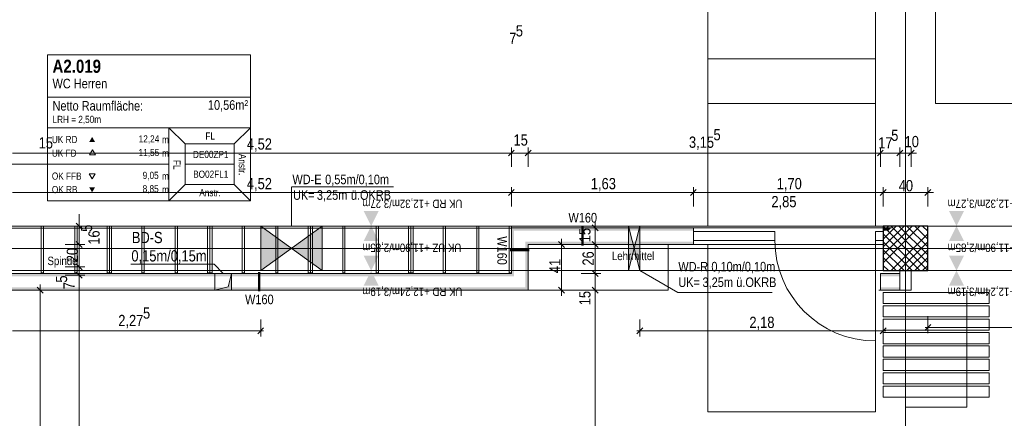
# Model space of a CAD drawing. Extents: x -620 to 300, y 62 to 1112.
# Tile 185 of 200: x -285 to -108, y 744 to 816. Entities that reach past the tile are written whole.
import ezdxf
from ezdxf.lldxf.tags import DXFTag

# ---------------------------------------------------------------- set-up
doc = ezdxf.new("R2010")
doc.units = 0
doc.layers.get('0').update_dxf_attribs({"lineweight": 13})
for name, color, linetype, lineweight, true_color in [('00 -Bauelemente -Gipskarton', 7, 'Continuous', 9, 0xff7fe6), ('30 -33 Aussenwände- 3 Aussenstützen', 7, 'Continuous', 50, 0x0000dd), ('30 -34 Innenwände- 11 Durchbruch', 4, 'Continuous', 9, 0x00ffff), ('30 -34 Innenwände- 2 nichttragend', 7, 'Continuous', 18, 0xff7fe6), ('30 -34 Innenwände- 4 Türen_Fenster', 9, 'Continuous', 15, 0x808080), ('30 -35 Decken- 1 Konstruktion-Träger- Stahlbeton', 7, 'Continuous', 13, 0x33aa00), ('30 -35 Decken- 11 Bodendurchbruch', 7, 'Continuous', 15, 0x599559), ('30 -38 konstruktive Einbauten-Mobile Trennwand', 7, 'Continuous', 9, 0x944cff), ('60- 61 allgemeine Ausstattung- 1 Möbel', 9, 'Continuous', 9, 0x808080), ('70 -72 Beschriftung- 1 Beschriftung allgemein', 7, 'Continuous', 9, 0xff6633), ('70 -72 Beschriftung- 8 barrierefrei', 7, 'grob-A06CPVLVL0', 9, 0x888888), ('70 -75 Raumstempel- 1 Raumstempel-A06CPVLWL0', 1, 'Continuous', 50, 0xff0000), ('70 -75 Raumstempel-2 Verweislinie', 3, 'Continuous', 9, 0x00ff00), ('70 -76 Bemaßung- 2 Allgemein', 9, 'Continuous', 5, 0x808080)]:
    doc.layers.add(name, color=color, linetype=linetype, lineweight=lineweight, true_color=true_color)
doc.layers.add('70 -71 Achsen- 1 Gebäudeachsen', color=7, linetype='STRICHPUNKT2-A06CPVM0L0', lineweight=18)
doc.layers.add('70 -75 Raumstempel- 3 Wandstempel', color=7, linetype='Continuous', lineweight=50)
doc.styles.get("Standard").update_dxf_attribs({"font": 'ARIALN.TTF'})
tags = doc.linetypes.add('grob-A06CPVLVL0', pattern=[14, 3, -8, 3]).pattern_tags.tags
tags[8:9] = [DXFTag(74, 4), DXFTag(75, 0), DXFTag(340, '0'), DXFTag(46, 0.0), DXFTag(50, 0.0), DXFTag(44, 0.0), DXFTag(45, 0.0)]
tags[6:7] = [DXFTag(74, 4), DXFTag(75, 0), DXFTag(340, '0'), DXFTag(46, 0.0), DXFTag(50, 0.0), DXFTag(44, 0.0), DXFTag(45, 0.0)]
tags[4:5] = [DXFTag(74, 4), DXFTag(75, 0), DXFTag(340, '0'), DXFTag(46, 0.0), DXFTag(50, 0.0), DXFTag(44, 0.0), DXFTag(45, 0.0)]
tags = doc.linetypes.add('STRICHPUNKT2-A06CPVM0L0', pattern=[12.7, 6.35, -3.175, 0, -3.175]).pattern_tags.tags
tags[10:11] = [DXFTag(74, 4), DXFTag(75, 0), DXFTag(340, '0'), DXFTag(46, 0.0), DXFTag(50, 0.0), DXFTag(44, 0.0), DXFTag(45, 0.0)]
tags[8:9] = [DXFTag(74, 4), DXFTag(75, 0), DXFTag(340, '0'), DXFTag(46, 0.0), DXFTag(50, 0.0), DXFTag(44, 0.0), DXFTag(45, 0.0)]
tags[6:7] = [DXFTag(74, 4), DXFTag(75, 0), DXFTag(340, '0'), DXFTag(46, 0.0), DXFTag(50, 0.0), DXFTag(44, 0.0), DXFTag(45, 0.0)]
tags[4:5] = [DXFTag(74, 4), DXFTag(75, 0), DXFTag(340, '0'), DXFTag(46, 0.0), DXFTag(50, 0.0), DXFTag(44, 0.0), DXFTag(45, 0.0)]

# ---------------------------------------------------------------- blocks, each defined once
blk = doc.blocks.new('Referenz-A06CPVM1L0')
at = {"layer": '00 -Bauelemente -Gipskarton', "color": 0, "linetype": 'Continuous', "lineweight": 0, "ltscale": 0.13}
for points in [[(-196.78, 778.31), (-196.53, 778.06), (-164.18, 778.31), (-164.18, 778.06)], [(-196.53, 769.86), (-196.53, 778.06), (-196.78, 770.11), (-196.78, 778.31)], [(-196.53, 778.06), (-196.28, 777.81), (-164.18, 778.06), (-164.18, 777.81)], [(-196.28, 769.61), (-196.28, 777.81), (-196.53, 769.86), (-196.53, 778.06)], [(-130.18, 778.06), (-128.93, 778.06), (-130.18, 778.31), (-128.68, 778.31)], [(-130.18, 777.81), (-129.18, 777.81), (-130.18, 778.06), (-128.93, 778.06)], [(-194.28, 775.81), (-194.28, 775.56), (-164.18, 775.81), (-164.18, 775.56)], [(-194.28, 775.56), (-194.28, 775.31), (-164.18, 775.56), (-164.18, 775.31)], [(-194.03, 767.36), (-194.03, 775.31), (-194.28, 767.61), (-194.28, 775.31)], [(-193.78, 767.11), (-193.78, 775.31), (-194.03, 767.36), (-194.03, 775.31)], [(-288.68, 769.86), (-196.53, 769.86), (-288.68, 770.11), (-196.78, 770.11)], [(-288.68, 769.61), (-196.28, 769.61), (-288.68, 769.86), (-196.53, 769.86)], [(-130.68, 770.11), (-130.68, 769.86), (-127.18, 770.11), (-127.18, 769.86)], [(-130.68, 769.86), (-130.68, 769.61), (-127.18, 769.86), (-127.18, 769.61)], [(-288.68, 767.36), (-194.03, 767.36), (-288.68, 767.61), (-194.28, 767.61)], [(-288.68, 767.11), (-193.78, 767.11), (-288.68, 767.36), (-194.03, 767.36)], [(-130.68, 767.61), (-130.68, 767.36), (-127.18, 767.61), (-127.18, 767.36)], [(-130.68, 767.36), (-130.68, 767.11), (-127.18, 767.36), (-127.18, 767.11)]]:
    blk.add_solid(points, dxfattribs=at)
at = {"layer": '30 -33 Aussenwände- 3 Aussenstützen', "color": 0, "lineweight": 9}
for p, q in [((-130.18, 778.61), (-122.18, 770.61)), ((-123.59, 778.61), (-130.18, 772.03)), ((-125, 778.61), (-130.18, 773.44)), ((-126.42, 778.61), (-130.18, 774.86)), ((-127.83, 778.61), (-130.18, 776.27)), ((-129.25, 778.61), (-130.18, 777.68)), ((-128.76, 778.61), (-122.18, 772.03)), ((-127.35, 778.61), (-122.18, 773.44)), ((-125.93, 778.61), (-122.18, 774.86)), ((-124.52, 778.61), (-122.18, 776.27)), ((-123.11, 778.61), (-122.18, 777.68)), ((-130.18, 777.2), (-123.59, 770.61)), ((-122.18, 777.2), (-128.76, 770.61)), ((-130.18, 775.79), (-125, 770.61)), ((-130.18, 774.37), (-126.42, 770.61)), ((-122.18, 775.79), (-127.35, 770.61)), ((-127.18, 774.61), (-125.18, 774.61)), ((-126.18, 775.61), (-126.18, 773.61)), ((-122.18, 774.37), (-125.93, 770.61)), ((-130.18, 772.96), (-127.83, 770.61)), ((-122.18, 772.96), (-124.52, 770.61)), ((-130.18, 771.54), (-129.25, 770.61)), ((-122.18, 771.54), (-123.11, 770.61))]:
    blk.add_line(p, q, dxfattribs=at)
at = {"layer": '30 -33 Aussenwände- 3 Aussenstützen', "color": 0, "linetype": 'Continuous', "lineweight": 25, "ltscale": 0.25}
for p, q in [((-122.18, 778.61), (-130.18, 778.61)), ((-130.18, 778.61), (-130.18, 770.61)), ((-122.18, 770.61), (-122.18, 778.61)), ((-130.18, 770.61), (-122.18, 770.61))]:
    blk.add_line(p, q, dxfattribs=at)
at = {"layer": '30 -34 Innenwände- 11 Durchbruch', "color": 0, "linetype": 'Continuous', "ltscale": 0.13}
for p, q in [((-236.18, 778.61), (-236.18, 785.67)), ((-236.08, 785.67), (-217.89, 785.67)), ((-241.68, 778.61), (-230.68, 778.61)), ((-230.68, 778.61), (-241.68, 770.61)), ((-230.68, 770.61), (-241.68, 778.61)), ((-241.68, 770.61), (-241.68, 778.61)), ((-230.68, 770.61), (-230.68, 778.61)), ((-175.78, 778.61), (-173.78, 778.61)), ((-173.78, 778.61), (-175.78, 770.61)), ((-173.78, 770.61), (-175.78, 778.61)), ((-175.78, 770.61), (-175.78, 778.61)), ((-175.78, 778.61), (-173.78, 770.61)), ((-173.78, 778.61), (-175.78, 770.61)), ((-173.78, 770.61), (-173.78, 778.61)), ((-241.68, 770.61), (-230.68, 770.61)), ((-175.78, 770.61), (-173.78, 770.61)), ((-173.78, 770.61), (-166.96, 766.7)), ((-150.09, 766.7), (-166.96, 766.7))]:
    blk.add_line(p, q, dxfattribs=at)
for points in [[(-241.68, 770.61), (-241.68, 778.61), (-236.18, 774.61)], [(-230.68, 778.61), (-230.68, 770.61), (-236.18, 774.61)], [(-175.78, 770.61), (-175.78, 778.61), (-174.78, 774.61)], [(-173.78, 770.61), (-174.78, 774.61), (-173.78, 778.61)]]:
    blk.add_solid(points, dxfattribs=at)
at = {"layer": '30 -34 Innenwände- 2 nichttragend', "color": 0, "linetype": 'Continuous', "ltscale": 0.18}
for p, q in [((-196.78, 778.31), (-196.78, 770.11)), ((-164.18, 778.31), (-196.78, 778.31)), ((-164.18, 778.31), (-164.18, 775.56)), ((-164.18, 778.31), (-164.18, 778.06)), ((-164.18, 778.06), (-164.18, 777.81)), ((-164.18, 777.81), (-164.18, 775.81)), ((-128.68, 778.31), (-130.18, 778.31)), ((-130.18, 778.31), (-130.18, 775.56)), ((-130.18, 778.31), (-130.18, 778.06)), ((-130.18, 778.06), (-130.18, 777.81)), ((-130.18, 777.81), (-130.18, 775.81)), ((-193.78, 775.31), (-193.78, 767.11)), ((-190.28, 775.31), (-193.78, 775.31)), ((-164.18, 775.31), (-188.78, 775.31)), ((-164.18, 775.81), (-164.18, 775.56)), ((-164.18, 775.56), (-164.18, 775.31)), ((-164.18, 775.56), (-164.18, 775.31)), ((-130.18, 775.81), (-130.18, 775.56)), ((-130.18, 775.56), (-130.18, 775.31)), ((-130.18, 775.56), (-130.18, 775.31)), ((-196.78, 770.11), (-288.68, 770.11)), ((-127.18, 770.11), (-130.68, 770.11)), ((-130.68, 769.86), (-130.68, 770.11)), ((-130.68, 769.61), (-130.68, 769.86)), ((-130.68, 767.61), (-130.68, 769.61)), ((-127.18, 770.11), (-127.18, 767.11)), ((-130.68, 767.36), (-130.68, 767.61)), ((-130.68, 767.11), (-130.68, 767.36)), ((-193.78, 767.11), (-288.68, 767.11)), ((-130.68, 767.11), (-130.98, 767.11)), ((-127.18, 767.11), (-130.68, 767.11))]:
    blk.add_line(p, q, dxfattribs=at)
at = {"layer": '30 -34 Innenwände- 4 Türen_Fenster', "color": 0, "linetype": 'grob-A06CPVLVL0', "ltscale": 0.15}
for p, q in [((-130.18, 778.31), (-164.18, 778.31)), ((-130.18, 775.31), (-164.18, 775.31)), ((-131.58, 776.01), (-131.58, 758.01))]:
    blk.add_line(p, q, dxfattribs=at)
at = {"layer": '30 -34 Innenwände- 4 Türen_Fenster', "color": 0, "linetype": 'Continuous', "ltscale": 0.15}
for p, q in [((-164.18, 776.01), (-164.18, 777.61)), ((-164.18, 777.61), (-149.58, 777.61)), ((-149.58, 777.61), (-149.58, 776.01)), ((-131.58, 776.01), (-131.58, 777.61)), ((-131.58, 777.61), (-130.18, 777.61)), ((-130.18, 777.61), (-130.18, 776.01)), ((-149.58, 776.01), (-164.18, 776.01)), ((-130.18, 776.01), (-131.58, 776.01))]:
    blk.add_line(p, q, dxfattribs=at)
at = {"layer": '30 -34 Innenwände- 4 Türen_Fenster', "color": 0, "linetype": 'grob-A06CPVLVL0', "ltscale": 0.15}
blk.add_ellipse((-131.58, 776.01), major_axis=(-18, 0), ratio=1, start_param=0, end_param=1.570796, dxfattribs=at)
at = {"layer": '30 -35 Decken- 1 Konstruktion-Träger- Stahlbeton', "color": 0, "linetype": 'grob-A06CPVLVL0', "lineweight": -2, "ltscale": 0.13}
for p, q in [((34.82, 778.61), (-539.61, 778.61)), ((34.82, 770.61), (-539.61, 770.61))]:
    blk.add_line(p, q, dxfattribs=at)
at = {"layer": '30 -35 Decken- 11 Bodendurchbruch', "color": 0, "linetype": 'Continuous', "ltscale": 0.15}
for p, q in [((-250.02, 771.76), (-264.93, 771.76)), ((-248.38, 770.11), (-250.02, 771.76)), ((-249.88, 767.11), (-249.88, 770.11)), ((-249.88, 770.11), (-246.88, 770.11)), ((-246.88, 770.11), (-247.48, 767.71)), ((-246.88, 767.11), (-246.88, 770.11)), ((-247.48, 767.71), (-249.88, 767.11)), ((-249.88, 767.11), (-246.88, 767.11))]:
    blk.add_line(p, q, dxfattribs=at)
blk.add_solid([(-247.48, 767.71), (-246.88, 770.11), (-249.88, 767.11), (-246.88, 767.11)], dxfattribs=at)
at = {"layer": '30 -38 konstruktive Einbauten-Mobile Trennwand', "color": 0, "linetype": 'Continuous', "ltscale": 0.13}
for p, q in [((-127.18, 770.61), (-125.18, 770.61)), ((-127.18, 767.11), (-127.18, 770.61)), ((-125.18, 770.61), (-125.18, 767.11)), ((-130.18, 764.71), (-130.18, 766.71)), ((-130.18, 766.71), (-111.19, 766.71)), ((-125.18, 767.11), (-127.18, 767.11)), ((-111.19, 766.71), (-111.19, 764.71)), ((-111.19, 764.71), (-130.18, 764.71)), ((-130.18, 762.31), (-130.18, 764.31)), ((-130.18, 764.31), (-111.19, 764.31)), ((-111.19, 764.31), (-111.19, 762.31)), ((-111.19, 762.31), (-130.18, 762.31)), ((-130.18, 759.91), (-130.18, 761.91)), ((-130.18, 761.91), (-111.19, 761.91)), ((-111.19, 761.91), (-111.19, 759.91)), ((-111.19, 759.91), (-130.18, 759.91)), ((-130.18, 757.51), (-130.18, 759.51)), ((-130.18, 759.51), (-111.19, 759.51)), ((-111.19, 759.51), (-111.19, 757.51)), ((-111.19, 757.51), (-130.18, 757.51)), ((-130.18, 755.11), (-130.18, 757.11)), ((-130.18, 757.11), (-111.19, 757.11)), ((-111.19, 757.11), (-111.19, 755.11)), ((-111.19, 755.11), (-130.18, 755.11)), ((-130.18, 752.71), (-130.18, 754.71)), ((-130.18, 754.71), (-111.19, 754.71)), ((-111.19, 754.71), (-111.19, 752.71)), ((-111.19, 752.71), (-130.18, 752.71)), ((-130.18, 750.31), (-130.18, 752.31)), ((-130.18, 752.31), (-111.19, 752.31)), ((-111.19, 752.31), (-111.19, 750.31)), ((-111.19, 750.31), (-130.18, 750.31)), ((-130.18, 747.91), (-130.18, 749.91)), ((-130.18, 749.91), (-111.19, 749.91)), ((-111.19, 749.91), (-111.19, 747.91)), ((-111.19, 747.91), (-130.18, 747.91))]:
    blk.add_line(p, q, dxfattribs=at)
at = {"layer": '30 -38 konstruktive Einbauten-Mobile Trennwand', "color": 0, "linetype": 'grob-A06CPVLVL0', "ltscale": 0.13}
for p, q in [((-126.18, 767.11), (-126.18, 615.21)), ((-115.19, 767.11), (-115.19, 746.11)), ((-115.19, 746.11), (-126.18, 746.11))]:
    blk.add_line(p, q, dxfattribs=at)
at = {"layer": '60- 61 allgemeine Ausstattung- 1 Möbel', "color": 0, "linetype": 'grob-A06CPVLVL0', "lineweight": 15, "ltscale": 0.15}
for p, q in [((-196.78, 778.61), (-286.78, 778.61)), ((-286.78, 778.21), (-196.78, 778.21)), ((-280.58, 778.61), (-280.98, 778.61)), ((-280.98, 778.61), (-280.98, 770.21)), ((-280.58, 770.21), (-280.58, 778.61)), ((-274.58, 778.61), (-274.98, 778.61)), ((-274.98, 778.61), (-274.98, 770.21)), ((-274.58, 770.21), (-274.58, 778.61)), ((-268.78, 778.61), (-269.18, 778.61)), ((-269.18, 778.61), (-269.18, 770.21)), ((-268.38, 778.61), (-268.78, 778.61)), ((-268.78, 778.61), (-268.78, 770.21)), ((-268.78, 770.21), (-268.78, 778.61)), ((-268.38, 770.21), (-268.38, 778.61)), ((-262.58, 778.61), (-262.98, 778.61)), ((-262.98, 778.61), (-262.98, 770.21)), ((-262.58, 770.21), (-262.58, 778.61)), ((-256.58, 778.61), (-256.98, 778.61)), ((-256.98, 778.61), (-256.98, 770.21)), ((-256.58, 770.21), (-256.58, 778.61)), ((-250.78, 778.61), (-251.18, 778.61)), ((-251.18, 778.61), (-251.18, 770.21)), ((-250.78, 770.21), (-250.78, 778.61)), ((-250.38, 778.61), (-250.78, 778.61)), ((-250.78, 778.61), (-250.78, 770.21)), ((-250.38, 770.21), (-250.38, 778.61)), ((-244.58, 778.61), (-244.98, 778.61)), ((-244.98, 778.61), (-244.98, 770.21)), ((-244.58, 770.21), (-244.58, 778.61)), ((-238.58, 778.61), (-238.98, 778.61)), ((-238.98, 778.61), (-238.98, 770.21)), ((-238.58, 770.21), (-238.58, 778.61)), ((-232.78, 778.61), (-233.18, 778.61)), ((-233.18, 778.61), (-233.18, 770.21)), ((-232.78, 770.21), (-232.78, 778.61)), ((-232.38, 778.61), (-232.78, 778.61)), ((-232.78, 778.61), (-232.78, 770.21)), ((-232.38, 770.21), (-232.38, 778.61)), ((-226.58, 778.61), (-226.98, 778.61)), ((-226.98, 778.61), (-226.98, 770.21)), ((-226.58, 770.21), (-226.58, 778.61)), ((-220.58, 778.61), (-220.98, 778.61)), ((-220.98, 778.61), (-220.98, 770.21)), ((-220.58, 770.21), (-220.58, 778.61)), ((-214.78, 778.61), (-215.18, 778.61)), ((-215.18, 778.61), (-215.18, 770.21)), ((-214.78, 770.21), (-214.78, 778.61)), ((-214.38, 778.61), (-214.78, 778.61)), ((-214.78, 778.61), (-214.78, 770.21)), ((-214.38, 770.21), (-214.38, 778.61)), ((-208.58, 778.61), (-208.98, 778.61)), ((-208.98, 778.61), (-208.98, 770.21)), ((-208.58, 770.21), (-208.58, 778.61)), ((-202.58, 778.61), (-202.98, 778.61)), ((-202.98, 778.61), (-202.98, 770.21)), ((-202.58, 770.21), (-202.58, 778.61)), ((-196.78, 778.61), (-197.18, 778.61)), ((-197.18, 778.61), (-197.18, 770.21)), ((-196.78, 770.21), (-196.78, 778.61)), ((-196.78, 778.21), (-196.78, 778.61)), ((-280.98, 770.21), (-280.58, 770.21)), ((-274.98, 770.21), (-274.58, 770.21)), ((-269.18, 770.21), (-268.78, 770.21)), ((-268.78, 770.21), (-268.38, 770.21)), ((-262.98, 770.21), (-262.58, 770.21)), ((-256.98, 770.21), (-256.58, 770.21)), ((-251.18, 770.21), (-250.78, 770.21)), ((-250.78, 770.21), (-250.38, 770.21)), ((-244.98, 770.21), (-244.58, 770.21)), ((-238.98, 770.21), (-238.58, 770.21)), ((-233.18, 770.21), (-232.78, 770.21)), ((-232.78, 770.21), (-232.38, 770.21)), ((-226.98, 770.21), (-226.58, 770.21)), ((-220.98, 770.21), (-220.58, 770.21)), ((-215.18, 770.21), (-214.78, 770.21)), ((-214.78, 770.21), (-214.38, 770.21)), ((-208.98, 770.21), (-208.58, 770.21)), ((-202.98, 770.21), (-202.58, 770.21)), ((-197.18, 770.21), (-196.78, 770.21))]:
    blk.add_line(p, q, dxfattribs=at)
at = {"layer": '60- 61 allgemeine Ausstattung- 1 Möbel', "color": 0, "lineweight": 15}
for p, q in [((-193.78, 775.31), (-168.68, 775.31)), ((-193.78, 767.11), (-193.78, 775.31)), ((-168.68, 775.31), (-168.68, 767.11)), ((-168.68, 767.11), (-193.78, 767.11))]:
    blk.add_line(p, q, dxfattribs=at)
at = {"layer": '70 -71 Achsen- 1 Gebäudeachsen', "color": 0, "linetype": 'STRICHPUNKT2-A06CPVM0L0', "ltscale": 0.18}
for p, q in [((-126.18, 1084.55), (-126.18, 85.11)), ((-539.61, 774.61), (75.88, 774.61))]:
    blk.add_line(p, q, dxfattribs=at)
at = {"layer": '70 -72 Beschriftung- 8 barrierefrei', "color": 0, "linetype": 'grob-A06CPVLVL0', "ltscale": 0.13}
for p, q in [((-161.58, 800.61), (-161.58, 830.61)), ((-131.58, 830.61), (-131.58, 800.61)), ((-120.78, 800.61), (-120.78, 830.61)), ((-161.58, 778.61), (-161.58, 808.61)), ((-161.58, 808.61), (-131.58, 808.61)), ((-131.58, 808.61), (-131.58, 778.61)), ((-131.58, 800.61), (-161.58, 800.61)), ((-90.78, 800.61), (-120.78, 800.61)), ((-131.58, 778.61), (-161.58, 778.61)), ((-161.58, 745.31), (-161.58, 775.31)), ((-161.58, 775.31), (-131.58, 775.31)), ((-131.58, 775.31), (-131.58, 745.31)), ((-131.58, 745.31), (-161.58, 745.31))]:
    blk.add_line(p, q, dxfattribs=at)
at = {"layer": '70 -75 Raumstempel- 1 Raumstempel-A06CPVLWL0', "color": 0, "lineweight": 9}
for p, q in [((-279.84, 809.3), (-279.84, 783.16)), ((-243.52, 809.3), (-279.84, 809.3)), ((-243.52, 783.16), (-243.52, 809.3)), ((-243.52, 801.71), (-279.84, 801.71)), ((-279.84, 796.23), (-258.11, 796.23)), ((-255.23, 793.34), (-258.11, 796.23)), ((-243.52, 796.23), (-258.11, 796.23)), ((-258.11, 796.23), (-258.11, 783.16)), ((-246.4, 793.34), (-243.52, 796.23)), ((-271.8, 792.27), (-272.33, 791.37)), ((-271.28, 791.37), (-271.8, 792.27)), ((-255.23, 786.06), (-255.23, 793.34)), ((-255.23, 793.34), (-246.4, 793.34)), ((-246.4, 786.06), (-246.4, 793.34)), ((-272.33, 791.37), (-271.28, 791.37)), ((-279.84, 789.7), (-258.11, 789.7)), ((-246.4, 789.7), (-255.23, 789.7)), ((-271.87, 787.09), (-272.4, 788)), ((-272.4, 788), (-271.35, 788)), ((-271.35, 788), (-271.87, 787.09)), ((-255.23, 786.06), (-258.11, 783.16)), ((-255.23, 786.06), (-246.4, 786.06)), ((-246.4, 786.06), (-243.52, 783.16)), ((-243.52, 783.16), (-279.84, 783.16))]:
    blk.add_line(p, q, dxfattribs=at)
at = {"layer": '70 -75 Raumstempel- 1 Raumstempel-A06CPVLWL0', "color": 0, "lineweight": 0}
for points in [[(-271.35, 793.69), (-271.87, 794.59), (-272.4, 793.69)], [(-271.35, 785.56), (-271.87, 784.65), (-272.4, 785.56)]]:
    blk.add_solid(points, dxfattribs=at)
at = {"layer": '70 -75 Raumstempel- 3 Wandstempel', "color": 0, "linetype": 'Continuous', "ltscale": 0.5}
for p, q in [((-184.05, 778.51), (-184.05, 775.11)), ((-196.98, 774.28), (-193.58, 774.28)), ((-241.98, 766.91), (-241.98, 770.31))]:
    blk.add_line(p, q, dxfattribs=at)
at = {"layer": '70 -75 Raumstempel-2 Verweislinie', "color": 0, "linetype": 'Continuous', "ltscale": 0.13}
blk.add_line((-279.84, 789.7), (-306.15, 789.7), dxfattribs=at)
at = {"layer": '70 -76 Bemaßung- 2 Allgemein', "color": 0, "linetype": 'Continuous', "lineweight": 20, "ltscale": 0.2}
for p, q in [((-196.25, 792.24), (-197.31, 791.18)), ((-196.25, 792.24), (-197.31, 791.18)), ((-194.31, 791.18), (-193.25, 792.24)), ((-194.31, 791.18), (-193.25, 792.24)), ((-130.15, 792.24), (-131.21, 791.18)), ((-131.21, 791.18), (-130.15, 792.24)), ((-126.65, 792.24), (-127.71, 791.18)), ((-127.71, 791.18), (-126.65, 792.24)), ((-124.65, 792.24), (-125.71, 791.18)), ((-196.25, 785.14), (-197.31, 784.08)), ((-197.31, 784.08), (-196.25, 785.14)), ((-163.65, 785.14), (-164.71, 784.08)), ((-164.71, 784.08), (-163.65, 785.14)), ((-129.65, 785.14), (-130.71, 784.08)), ((-130.71, 784.08), (-129.65, 785.14)), ((-121.65, 785.14), (-122.71, 784.08)), ((-273.65, 778.08), (-274.71, 779.14)), ((-182.31, 778.84), (-181.25, 777.78)), ((-274.71, 775.84), (-273.65, 774.78)), ((-274.71, 775.84), (-273.65, 774.78)), ((-188.31, 775.84), (-187.25, 774.78)), ((-181.25, 774.78), (-182.31, 775.84)), ((-182.31, 775.84), (-181.25, 774.78)), ((-273.65, 770.78), (-274.71, 771.84)), ((-273.65, 770.78), (-274.71, 771.84)), ((-274.71, 770.34), (-273.65, 769.28)), ((-274.71, 770.34), (-273.65, 769.28)), ((-181.25, 769.58), (-182.31, 770.64)), ((-181.25, 769.58), (-182.31, 770.64)), ((-281.71, 767.64), (-280.65, 766.58)), ((-187.25, 766.58), (-188.31, 767.64)), ((-182.31, 767.64), (-181.25, 766.58)), ((-182.31, 767.64), (-181.25, 766.58))]:
    blk.add_line(p, q, dxfattribs=at)
at = {"layer": '70 -76 Bemaßung- 2 Allgemein', "color": 0, "linetype": 'Continuous', "ltscale": 0.13}
for p, q in [((-196.78, 789.21), (-196.78, 792.71)), ((-196.78, 789.21), (-196.78, 792.71)), ((-193.78, 789.21), (-193.78, 792.71)), ((-193.78, 789.21), (-193.78, 792.71)), ((-130.68, 789.21), (-130.68, 792.71)), ((-130.68, 789.21), (-130.68, 792.71)), ((-127.18, 789.21), (-127.18, 792.71)), ((-127.18, 789.21), (-127.18, 792.71)), ((-125.18, 789.21), (-125.18, 792.71)), ((-197.84, 791.71), (-286.12, 791.71)), ((-197.84, 791.71), (-198.9, 791.71)), ((-195.78, 791.71), (-197.84, 791.71)), ((-195.78, 791.71), (-197.84, 791.71)), ((-193.78, 791.71), (-196.78, 791.71)), ((-194.78, 791.71), (-192.72, 791.71)), ((-194.78, 791.71), (-192.72, 791.71)), ((-192.72, 791.71), (-191.66, 791.71)), ((-131.74, 791.71), (-192.72, 791.71)), ((-129.68, 791.71), (-131.74, 791.71)), ((-131.68, 791.71), (-129.62, 791.71)), ((-128.24, 791.71), (-129.62, 791.71)), ((-126.18, 791.71), (-128.24, 791.71)), ((-128.18, 791.71), (-126.12, 791.71)), ((-126.24, 791.71), (-126.12, 791.71)), ((-124.18, 791.71), (-126.24, 791.71)), ((-196.78, 782.11), (-196.78, 785.61)), ((-196.78, 782.11), (-196.78, 785.61)), ((-164.18, 782.11), (-164.18, 785.61)), ((-164.18, 782.11), (-164.18, 785.61)), ((-130.18, 782.11), (-130.18, 785.61)), ((-130.18, 782.11), (-130.18, 785.61)), ((-122.18, 782.11), (-122.18, 785.61)), ((-197.84, 784.61), (-286.12, 784.61)), ((-195.78, 784.61), (-197.84, 784.61)), ((-197.78, 784.61), (-195.72, 784.61)), ((-165.24, 784.61), (-195.72, 784.61)), ((-163.18, 784.61), (-165.24, 784.61)), ((-165.18, 784.61), (-163.12, 784.61)), ((-131.24, 784.61), (-163.12, 784.61)), ((-129.18, 784.61), (-131.24, 784.61)), ((-131.18, 784.61), (-129.12, 784.61)), ((-123.24, 784.61), (-129.12, 784.61)), ((-121.18, 784.61), (-123.24, 784.61)), ((-274.18, 779.67), (-274.18, 780.73)), ((-274.18, 777.61), (-274.18, 779.67)), ((-276.68, 778.61), (-273.18, 778.61)), ((-274.18, 775.31), (-274.18, 778.61)), ((-184.28, 778.31), (-180.78, 778.31)), ((-181.78, 779.31), (-181.78, 777.25)), ((-274.18, 776.31), (-274.18, 774.25)), ((-274.18, 776.31), (-274.18, 774.25)), ((-187.78, 776.31), (-187.78, 774.25)), ((-181.78, 776.37), (-181.78, 777.25)), ((-181.78, 774.31), (-181.78, 776.37)), ((-181.78, 776.31), (-181.78, 774.25)), ((-276.68, 775.31), (-273.18, 775.31)), ((-276.68, 775.31), (-273.18, 775.31)), ((-274.18, 774.25), (-274.18, 773.19)), ((-274.18, 772.37), (-274.18, 774.25)), ((-190.28, 775.31), (-186.78, 775.31)), ((-187.78, 774.25), (-187.78, 768.17)), ((-184.28, 775.31), (-180.78, 775.31)), ((-184.28, 775.31), (-180.78, 775.31)), ((-181.78, 771.17), (-181.78, 774.25)), ((-274.18, 772.37), (-274.18, 773.43)), ((-276.68, 771.31), (-273.18, 771.31)), ((-276.68, 771.31), (-273.18, 771.31)), ((-274.18, 770.31), (-274.18, 772.37)), ((-274.18, 770.31), (-274.18, 772.37)), ((-274.18, 769.81), (-274.18, 771.31)), ((-274.18, 770.81), (-274.18, 768.75)), ((-274.18, 770.81), (-274.18, 768.75)), ((-181.78, 771.17), (-181.78, 772.23)), ((-181.78, 769.11), (-181.78, 771.17)), ((-181.78, 769.11), (-181.78, 771.17)), ((-276.68, 769.81), (-273.18, 769.81)), ((-276.68, 769.81), (-273.18, 769.81)), ((-184.28, 770.11), (-180.78, 770.11)), ((-184.28, 770.11), (-180.78, 770.11)), ((-181.78, 767.11), (-181.78, 770.11)), ((-281.18, 768.11), (-281.18, 766.05)), ((-274.18, 768.75), (-274.18, 767.69)), ((-274.18, 682.47), (-274.18, 768.75)), ((-187.78, 766.11), (-187.78, 768.17)), ((-181.78, 768.11), (-181.78, 766.05)), ((-181.78, 768.11), (-181.78, 766.05)), ((-283.68, 767.11), (-280.18, 767.11)), ((-281.18, 646.97), (-281.18, 766.05)), ((-190.28, 767.11), (-186.78, 767.11)), ((-184.28, 767.11), (-180.78, 767.11)), ((-184.28, 767.11), (-180.78, 767.11)), ((-181.78, 766.05), (-181.78, 764.99)), ((-181.78, 614.67), (-181.78, 766.05)), ((-122.18, 762.42), (-122.18, 759.42)), ((-241.15, 760.35), (-242.21, 759.29)), ((-241.68, 761.82), (-241.68, 758.82)), ((-174.31, 759.29), (-173.25, 760.35)), ((-173.78, 761.82), (-173.78, 758.82)), ((-129.65, 760.35), (-130.71, 759.29)), ((-130.18, 761.82), (-130.18, 758.82)), ((-122.71, 759.89), (-121.65, 760.95)), ((-122.68, 760.42), (-121.12, 760.42)), ((-72.24, 760.42), (-121.12, 760.42)), ((-242.74, 759.82), (-286.12, 759.82)), ((-241.18, 759.82), (-242.74, 759.82)), ((-174.28, 759.82), (-172.72, 759.82)), ((-131.24, 759.82), (-172.72, 759.82)), ((-129.68, 759.82), (-131.24, 759.82))]:
    blk.add_line(p, q, dxfattribs=at)
at = {"layer": '70 -76 Bemaßung- 2 Allgemein', "color": 0, "lineweight": 0}
for points in [[(-223.23, 781.28), (-221.9, 778.61), (-220.56, 781.28)], [(-118.38, 781.28), (-117.05, 778.61), (-115.71, 781.28)], [(-223.23, 775.94), (-221.9, 778.61), (-220.56, 775.94)], [(-118.38, 775.94), (-117.05, 778.61), (-115.71, 775.94)], [(-223.23, 773.28), (-221.9, 770.61), (-220.56, 773.28)], [(-118.38, 773.28), (-117.05, 770.61), (-115.71, 773.28)], [(-223.23, 767.94), (-221.9, 770.61), (-220.56, 767.94)], [(-118.38, 767.94), (-117.05, 770.61), (-115.71, 767.94)]]:
    blk.add_solid(points, dxfattribs=at)
at = {"layer": '30 -34 Innenwände- 11 Durchbruch', "color": 0, "linetype": 'ByBlock', "ltscale": 0.13, "char_height": 1.7117, "attachment_point": 1}
for s, insert in [('{\\fArial Narrow;WD-E}', (-236, 787.83)), ('{\\fArial Narrow;0,55m/0,10m}', (-230.13, 787.83)), ('{\\fArial Narrow;UK=}', (-235.88, 785.03)), ('{\\fArial Narrow;3,25m}', (-231.61, 785.03)), ('{\\fArial Narrow;ü.OKRB}', (-225.53, 785.03))]:
    blk.add_mtext(s, dxfattribs=dict(at, insert=insert))
at = {"layer": '30 -34 Innenwände- 11 Durchbruch', "color": 0, "linetype": 'Continuous', "ltscale": 0.13, "char_height": 1.7117, "attachment_point": 1}
for s, insert in [('{\\fArial Narrow;WD-R}', (-166.87, 772.18)), ('{\\fArial Narrow;0,10m/0,10m}', (-160.95, 772.18)), ('{\\fArial Narrow;UK=}', (-166.87, 769.39)), ('{\\fArial Narrow;3,25m}', (-162.53, 769.39)), ('{\\fArial Narrow;ü.OKRB}', (-156.49, 769.39))]:
    blk.add_mtext(s, dxfattribs=dict(at, insert=insert))
at = {"layer": '30 -35 Decken- 11 Bodendurchbruch', "color": 0, "linetype": 'ByBlock', "ltscale": 0.15, "char_height": 2.0138, "attachment_point": 1}
for s, insert in [('{\\fArial Narrow;BD-S}', (-264.76, 777.56)), ('{\\fArial Narrow;0,15m/0,15m}', (-264.84, 774.27))]:
    blk.add_mtext(s, dxfattribs=dict(at, insert=insert))
at = {"layer": '70 -72 Beschriftung- 1 Beschriftung allgemein', "color": 0, "linetype": 'Continuous', "ltscale": 0.13, "char_height": 1.5103, "attachment_point": 1}
for s, insert in [('{\\fArial Narrow;Spinde}', (-279.87, 773.12)), ('{\\fArial Narrow;Lehrmittel}', (-178.77, 774.01))]:
    blk.add_mtext(s, dxfattribs=dict(at, insert=insert))
at = {"layer": '70 -75 Raumstempel- 1 Raumstempel-A06CPVLWL0', "color": 0, "linetype": 'Continuous', "ltscale": 0.5, "attachment_point": 1}
for s, insert, char_height, rotation in [('{\\fArial Narrow|b1|i0;A2.019}', (-278.97, 808.45), 2.3536, 0), ('{\\fArial Narrow;WC Herren}', (-278.97, 805.02), 1.7117, 0), ('{\\fArial Narrow;Netto Raumfläche:}', (-278.97, 801.03), 1.7117, 0), ('{\\fArial Narrow;10,56m²}', (-251.13, 801.18), 1.7117, 0), ('{\\fArial Narrow;LRH = 2,50m}', (-278.97, 798.38), 1.2838, 0), ('{\\fArial Narrow;UK RD}', (-279.08, 794.77), 1.2838, 0), ('{\\fArial Narrow;12,24}', (-263.53, 794.88), 1.2838, 0), ('{\\fArial Narrow;m}', (-259.35, 794.76), 1.2838, 0), ('{\\fArial Narrow;FL}', (-251.58, 795.4), 1.2838, 0), ('{\\fArial Narrow;UK FD}', (-279.08, 792.33), 1.2838, 0), ('{\\fArial Narrow;11,55}', (-263.54, 792.45), 1.2838, 0), ('{\\fArial Narrow;m}', (-259.35, 792.32), 1.2838, 0), ('{\\fArial Narrow;DE00ZP1}', (-253.81, 792.1), 1.2838, 0), ('{\\fArial Narrow;FL}', (-256.03, 790.47), 1.2838, 270), ('{\\fArial Narrow;Anstr.}', (-244.31, 791.56), 1.2838, 270), ('{\\fArial Narrow;9,05}', (-262.82, 788.34), 1.2838, 0), ('{\\fArial Narrow;BO02FL1}', (-253.77, 788.55), 1.2838, 0), ('{\\fArial Narrow;OK FFB}', (-279.08, 788.21), 1.2838, 0), ('{\\fArial Narrow;m}', (-259.35, 788.21), 1.2838, 0), ('{\\fArial Narrow;OK RB}', (-279.08, 785.8), 1.2838, 0), ('{\\fArial Narrow;8,85}', (-262.82, 785.93), 1.2838, 0), ('{\\fArial Narrow;m}', (-259.35, 785.8), 1.2838, 0), ('{\\fArial Narrow;Anstr.}', (-252.67, 785.24), 1.2838, 0)]:
    blk.add_mtext(s, dxfattribs=dict(at, insert=insert, char_height=char_height, rotation=rotation))
at = {"layer": '70 -75 Raumstempel- 3 Wandstempel', "color": 0, "linetype": 'Continuous', "ltscale": 0.5, "char_height": 1.7117, "attachment_point": 1}
for insert in [(-186.55, 780.96), (-244.48, 766.31)]:
    blk.add_mtext('{\\fArial Narrow;W160}', dxfattribs=dict(at, insert=insert))
at = {"layer": '70 -75 Raumstempel- 3 Wandstempel', "color": 0, "linetype": 'Continuous', "ltscale": 0.5, "insert": (-197.58, 776.78), "char_height": 1.7117, "attachment_point": 1, "rotation": 270}
blk.add_mtext('{\\fArial Narrow;W160}', dxfattribs=at)
at = {"layer": '70 -76 Bemaßung- 2 Allgemein', "color": 0, "linetype": 'Continuous', "ltscale": 0.13, "char_height": 2.0138, "attachment_point": 1}
for s, insert in [('{\\fArial Narrow;7}', (-197.16, 813.3)), ('{\\fArial Narrow;5}', (-195.98, 814.64)), ('{\\fArial Narrow;5}', (-160.57, 796)), ('{\\fArial Narrow;5}', (-128.74, 795.9)), ('{\\fArial Narrow;15}', (-281.45, 794.55)), ('{\\fArial Narrow;4,52}', (-244.15, 794.33)), ('{\\fArial Narrow;15}', (-196.39, 795.06)), ('{\\fArial Narrow;3,15}', (-164.97, 794.66)), ('{\\fArial Narrow;17}', (-131.06, 794.55)), ('{\\fArial Narrow;10}', (-126.34, 794.77)), ('{\\fArial Narrow;4,52}', (-244.15, 787.23)), ('{\\fArial Narrow;1,63}', (-182.54, 787.23)), ('{\\fArial Narrow;1,70}', (-149.24, 787.23)), ('{\\fArial Narrow;40}', (-127.39, 786.86)), ('{\\fArial Narrow;2,85}', (-150.2, 784)), ('{\\fArial Narrow;5}', (-262.76, 764.01)), ('{\\fArial Narrow;2,27}', (-267.19, 762.67)), ('{\\fArial Narrow;2,18}', (-154.14, 762.34))]:
    blk.add_mtext(s, dxfattribs=dict(at, insert=insert))
at = {"layer": '70 -76 Bemaßung- 2 Allgemein', "color": 0, "linetype": 'Continuous', "ltscale": 0.13, "attachment_point": 1}
for s, insert, char_height, rotation in [('{\\fArial Narrow;UK RD +12,32m/3,27m}', (-205.54, 781.84), 1.5103, 180), ('{\\fArial Narrow;UK RD +12,32m/3,27m}', (-100.7, 781.84), 1.5103, 180), ('{\\fArial Narrow;5}', (-273.88, 777.58), 2.0138, 90), ('{\\fArial Narrow;16}', (-272.54, 775.26), 2.0138, 90), ('{\\fArial Narrow;15}', (-184.62, 775.7), 2.0138, 90), ('{\\fArial Narrow;20}', (-276.43, 772.12), 2.0138, 90), ('{\\fArial Narrow;UK UZ +11,90m/2,85m}', (-205.74, 773.95), 1.5103, 180), ('{\\fArial Narrow;26}', (-184.03, 771.52), 2.0138, 90), ('{\\fArial Narrow;UK UZ +11,90m/2,85m}', (-100.89, 773.95), 1.5103, 180), ('{\\fArial Narrow;41}', (-189.99, 770.16), 2.0138, 90), ('{\\fArial Narrow;5}', (-278.36, 768.46), 2.0138, 90), ('{\\fArial Narrow;7}', (-277.02, 767.28), 2.0138, 90), ('{\\fArial Narrow;UK RD +12,24m/3,19m}', (-205.54, 766.06), 1.5103, 180), ('{\\fArial Narrow;15}', (-184.62, 764.4), 2.0138, 90), ('{\\fArial Narrow;UK RD +12,24m/3,19m}', (-100.7, 766.06), 1.5103, 180)]:
    blk.add_mtext(s, dxfattribs=dict(at, insert=insert, char_height=char_height, rotation=rotation))

msp = doc.modelspace()

# ---------------------------------------------------------------- block references
at = {"color": 8, "lineweight": 13, "ltscale": 0.13, "true_color": 0x808080}
msp.add_blockref('Referenz-A06CPVM1L0', (0, 0), dxfattribs=at)

doc.saveas('drawing.dxf')
